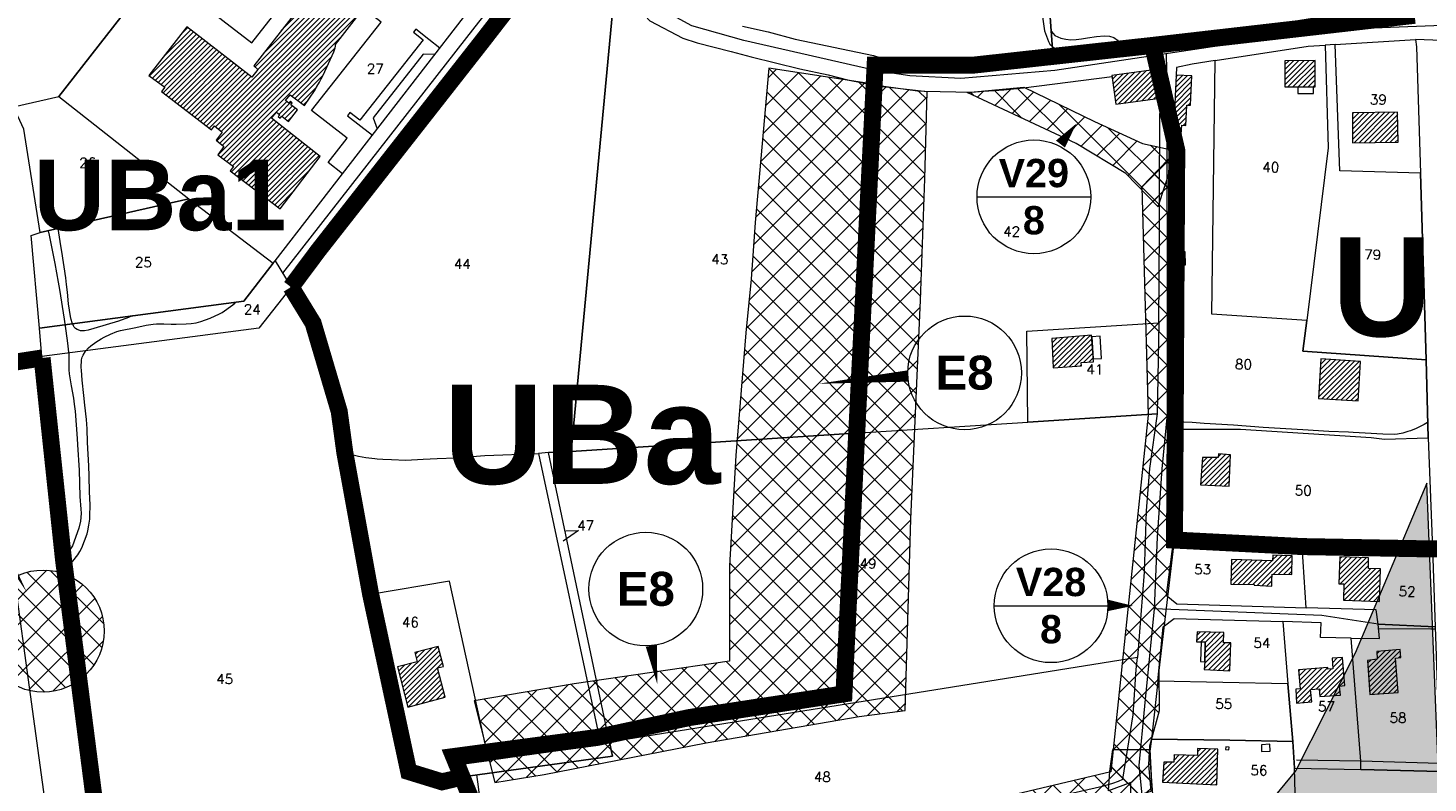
# Model space of a CAD drawing. Header units: metres. Extents: x 578835 to 593571, y 248557 to 255108.
# Tile 108 of 251: x 583233 to 583728, y 252135 to 252401. Entities that reach past the tile are written whole.
import ezdxf

# ---------------------------------------------------------------- set-up
doc = ezdxf.new("R2010")
doc.units = ezdxf.units.M
doc.linetypes.add('CACHEX2', pattern=[0.75, 0.5, -0.25])
doc.linetypes.add('SOLID_LINE', pattern=[0])
for name, color, linetype, lineweight in [('Cad-BATIMENT_BATI_LEGER13', 7, 'SOLID_LINE', 0), ('Cad-BATIMENT_BATI_PRIVE12', 7, 'SOLID_LINE', 0), ('Cad-BATIMENT_BATI_PRIVE12_HACH', 7, 'SOLID_LINE', 0), ('Cad-PARCELLAIRE_PARCELLE1', 250, 'SOLID_LINE', 0), ('Cad-RESEAU_ROUT_AXE_DE_VOIE26', 255, 'SOLID_LINE', 0), ('Cad-RESEAU_ROUT_LIMITE_DE_VOIE_P23', 8, 'SOLID_LINE', 0), ('Cad-TOPONYMIE_DETAIL_PARCELLAIR181', 7, 'SOLID_LINE', 0), ('Cad-TOPONYMIE_NUMERO_DE_PARCELL182', 250, 'SOLID_LINE', 0), ('ER', 192, 'Continuous', 18), ('PLU', 7, 'CACHEX2', 5), ('PPRI global - contour', 152, 'Continuous', 5), ('PPRI global - hachures', 152, 'Continuous', 5)]:
    doc.layers.add(name, color=color, linetype=linetype, lineweight=lineweight)
doc.layers.add('PLU nom', color=7, linetype='Continuous')
doc.styles.get("Standard").update_dxf_attribs({"font": 'arialbd_0.ttf', "height": 50})
doc.styles.add('TEXTSTYLE_45_11', font='txt.shx', dxfattribs={"oblique": 50})

msp = doc.modelspace()

# ---------------------------------------------------------------- hatches: boundary and pattern name
at = {"layer": 'Cad-BATIMENT_BATI_PRIVE12_HACH', "ltscale": 0.4}
h = msp.add_hatch(dxfattribs=at)
h.set_pattern_fill('ANSI31', color=256, scale=0.4, style=0)
h.paths.add_polyline_path([(583324.43, 252375.79), (583326.07, 252377.83), (583331.17, 252374.02), (583334.61, 252379.21), (583335.48, 252380.73), (583336.42, 252382.26), (583337.06, 252383.42), (583337.7, 252384.71), (583341.45, 252393.05), (583341.72, 252393.73), (583341.91, 252394.42), (583342.03, 252394.99), (583342.07, 252395.55), (583351.96, 252408.3), (583347.63, 252411.85), (583347.66, 252412.4), (583347.62, 252412.95), (583347.49, 252413.5), (583347.37, 252414.05), (583347.08, 252414.47), (583346.8, 252414.89), (583346.44, 252415.31), (583345.99, 252415.72), (583345.55, 252416.02), (583345.04, 252416.19), (583344.61, 252416.39), (583344.11, 252416.45), (583343.62, 252416.41), (583343.04, 252416.48), (583342.55, 252416.32), (583342.07, 252416.17), (583337.76, 252419.49), (583313.19, 252388.01), (583314.6, 252386.8), (583312.53, 252384.06), (583295.26, 252397.44), (583289.62, 252401.87), (583276.21, 252384.7), (583281.75, 252380.48), (583280.64, 252378.94), (583298.25, 252365.48), (583299.29, 252366.9), (583302.03, 252364.67), (583299.88, 252361.82), (583302.7, 252359.6), (583300.55, 252356.64), (583306.01, 252352.53), (583304.9, 252350.98), (583322.59, 252337.53), (583336.71, 252356.09), (583319.51, 252369.59), (583321.22, 252371.74), (583322.46, 252370.73), (583321.86, 252370.12), (583322.55, 252369.62), (583323.15, 252370.34), (583325.45, 252368.42), (583328.66, 252372.47), (583326.36, 252374.28), (583326.8, 252374.99), (583326.17, 252375.61), (583325.57, 252374.89)])
h = msp.add_hatch(dxfattribs=at)
h.set_pattern_fill('ANSI31', color=256, scale=0.4, style=0)
h.paths.add_polyline_path([(583688.09, 252380.62), (583688.05, 252389.98), (583677.35, 252389.87), (583677.38, 252380.62)])
h = msp.add_hatch(dxfattribs=at)
h.set_pattern_fill('ANSI31', color=256, scale=0.4, style=0)
h.paths.add_polyline_path([(583633.29, 252376.6), (583631.94, 252386.74), (583616.3, 252384.66), (583617.72, 252374.53)])
h = msp.add_hatch(dxfattribs=at)
h.set_pattern_fill('ANSI31', color=256, scale=0.4, style=0)
h.paths.add_polyline_path([(583644.04, 252374.16), (583644.49, 252384.56), (583638.95, 252384.77), (583638.48, 252374.59), (583638.1, 252367.31), (583638.12, 252364.08), (583640.78, 252363.85), (583641.01, 252367.1), (583642.41, 252367), (583642.8, 252374.17)])
h = msp.add_hatch(dxfattribs=at)
h.set_pattern_fill('ANSI31', color=256, scale=0.4, style=0)
h.paths.add_polyline_path([(583717.34, 252361.1), (583717.2, 252371.68), (583701.22, 252371.46), (583701.2, 252360.87)])
h = msp.add_hatch(dxfattribs=at)
h.set_pattern_fill('ANSI31', color=256, scale=0.4, style=0)
h.paths.add_polyline_path([(583609.73, 252283.57), (583609.11, 252292.88), (583595.03, 252291.81), (583595.57, 252281.38), (583605.57, 252282.1), (583605.39, 252283.32)])
h = msp.add_hatch(dxfattribs=at)
h.set_pattern_fill('ANSI31', color=256, scale=0.4, style=0)
h.paths.add_polyline_path([(583703.29, 252269.75), (583704.02, 252283.64), (583690.09, 252284.59), (583689.2, 252270.58)])
h = msp.add_hatch(dxfattribs=at)
h.set_pattern_fill('ANSI31', color=256, scale=0.4, style=0)
h.paths.add_polyline_path([(583657.66, 252239.63), (583658.14, 252250.71), (583653.91, 252251.02), (583653.86, 252249.69), (583648.24, 252249.78), (583647.58, 252240.02)])
h = msp.add_hatch(dxfattribs=at)
h.set_pattern_fill('ANSI31', color=256, scale=0.4, style=0)
h.paths.add_polyline_path([(583679.81, 252208.37), (583679.99, 252214.97), (583673.14, 252215.18), (583672.97, 252213.27), (583658.51, 252213.73), (583658.25, 252205.02), (583666.5, 252204.82), (583666.52, 252204.59), (583672.72, 252204.34), (583672.8, 252206.34), (583672.86, 252208.57)])
h = msp.add_hatch(dxfattribs=at)
h.set_pattern_fill('ANSI31', color=256, scale=0.4, style=0)
h.paths.add_polyline_path([(583710.77, 252198.82), (583711.12, 252210.43), (583706.91, 252210.53), (583706.92, 252214.32), (583696.76, 252214.59), (583696.4, 252205.08), (583698.13, 252205.11), (583698.03, 252199.31)])
h = msp.add_hatch(dxfattribs=at)
h.set_pattern_fill('ANSI31', color=256, scale=0.4, style=0)
h.paths.add_polyline_path([(583657.92, 252174.34), (583658.25, 252184.28), (583655.68, 252184.29), (583655.8, 252187.87), (583646.38, 252188.2), (583646.18, 252184.62), (583647.83, 252184.65), (583649.23, 252184.54), (583649.07, 252177.61), (583648.89, 252174.81)])
h = msp.add_hatch(dxfattribs=at)
h.set_pattern_fill('ANSI31', color=256, scale=0.4, style=0)
h.paths.add_polyline_path([(583380.84, 252165.04), (583378.16, 252175.4), (583380.18, 252175.9), (583378.34, 252183), (583370.12, 252180.86), (583370.96, 252177.59), (583363.95, 252175.77), (583367.61, 252161.59)])
h = msp.add_hatch(dxfattribs=at)
h.set_pattern_fill('ANSI31', color=256, scale=0.4, style=0)
h.paths.add_polyline_path([(583717.33, 252166.7), (583716.39, 252178.89), (583718.36, 252179.05), (583718.04, 252181.92), (583709.85, 252181.24), (583709.91, 252178.45), (583706.49, 252178.06), (583707.33, 252165.98)])
h = msp.add_hatch(dxfattribs=at)
h.set_pattern_fill('ANSI31', color=256, scale=0.4, style=0)
h.paths.add_polyline_path([(583698.58, 252169.15), (583697.75, 252179.11), (583694.06, 252178.81), (583694.28, 252175.15), (583692.56, 252175), (583692.52, 252175.56), (583682.21, 252174.69), (583682.76, 252168.05), (583681.2, 252167.92), (583681.53, 252162.93), (583686.94, 252163.38), (583686.41, 252167.8), (583689.44, 252168.05), (583689.75, 252165.29), (583696.97, 252165.78), (583696.69, 252168.99)])
h = msp.add_hatch(dxfattribs=at)
h.set_pattern_fill('ANSI31', color=256, scale=0.4, style=0)
h.paths.add_polyline_path([(583653.36, 252134.16), (583653.72, 252146.68), (583646.52, 252146.97), (583646.48, 252144.51), (583638.22, 252144.72), (583638.11, 252142.14), (583634.56, 252142.18), (583634.16, 252135.01)])
at = {"layer": 'ER', "ltscale": 0.4}
h = msp.add_hatch(dxfattribs=at)
h.set_pattern_fill('ANSI37', color=256, scale=2, style=0)
edge = h.paths.add_edge_path()
edge.add_line((583529.75, 252381.93), (583495.15, 252387.24))
edge.add_line((583495.15, 252387.24), (583490.35, 252332.72))
edge.add_line((583490.35, 252332.72), (583488.84, 252312.66))
edge.add_line((583488.84, 252312.66), (583486.94, 252293.74))
edge.add_line((583486.94, 252293.74), (583485.05, 252269.14))
edge.add_line((583485.05, 252269.14), (583483.52, 252250.47))
edge.add_line((583483.52, 252250.47), (583481.25, 252211.48))
edge.add_line((583481.25, 252211.48), (583481.25, 252195.21))
edge.add_line((583481.25, 252195.21), (583481.25, 252177.8))
edge.add_line((583481.25, 252177.8), (583426.32, 252169.85))
edge.add_line((583426.32, 252169.85), (583391.1, 252163.8))
edge.add_line((583391.1, 252163.8), (583398.33, 252134.97))
edge.add_line((583398.33, 252134.97), (583415.77, 252137.74))
edge.add_line((583415.77, 252137.74), (583473.03, 252148.96))
edge.add_line((583473.03, 252148.96), (583527.02, 252158.27))
edge.add_line((583527.02, 252158.27), (583543.21, 252160.38))
edge.add_line((583543.21, 252160.38), (583545.26, 252227.96))
edge.add_line((583545.26, 252227.96), (583548.7, 252305.35))
edge.add_line((583548.7, 252305.35), (583550.22, 252348.12))
edge.add_line((583550.22, 252348.12), (583550.98, 252378.91))
edge.add_line((583550.98, 252378.91), (583530.15, 252381.18))
h = msp.add_hatch(dxfattribs=at)
h.set_pattern_fill('ANSI37', color=256, scale=2, style=0)
h.paths.add_polyline_path([(583585.19, 252380.55), (583610.12, 252368.36), (583627.12, 252360.68), (583639, 252358.05), (583632.6, 252338.57), (583632.64, 252338.27), (583621.22, 252350.09), (583603.64, 252360.61), (583565.17, 252378.63)])
h = msp.add_hatch(dxfattribs=at)
h.set_pattern_fill('ANSI37', color=256, scale=2, style=0)
h.paths.add_polyline_path([(583407.99, 252083.52), (583446.68, 252091.59), (583475.15, 252098.44), (583514.41, 252106.48), (583532.43, 252110.82), (583596.2, 252125.2), (583624.11, 252130.14), (583630.19, 252131.94), (583629.29, 252141.16), (583629.72, 252147.91), (583633.09, 252160.38), (583632.95, 252174.46), (583638.39, 252220.58), (583639.19, 252358.21), (583626.83, 252345.29), (583629.14, 252264.74), (583615.93, 252138.77), (583573.63, 252128.69), (583461.4, 252103.3), (583417.47, 252094.85), (583404.91, 252094.14), (583405.67, 252083.03)])
h = msp.add_hatch(dxfattribs=at)
h.set_pattern_fill('ANSI37', color=256, scale=2, style=0)
edge = h.paths.add_edge_path()
edge.add_arc((583238.82, 252188.43), 21.55, 0, 360)
h = msp.add_hatch(dxfattribs=at)
h.set_pattern_fill('ANSI37', color=256, scale=2, style=0)
h.paths.add_polyline_path([(583622.16, 252146.65), (583629.64, 252146.65), (583630.35, 252132.77), (583630.71, 252112.49), (583630.71, 252094.34), (583641.75, 252064.81), (583634.97, 252056.03), (583620.52, 252057.52), (583613.54, 252006.25), (583609.36, 251960.58), (583611.05, 251949.28), (583592.03, 251948.55), (583599.73, 251970.92), (583611.05, 252032.14), (583613.54, 252059.51), (583614.54, 252064.99), (583578.17, 252064.11), (583604.58, 252079.54), (583621.52, 252091.49), (583622.02, 252109.41), (583623.01, 252130.51), (583623.01, 252134.99), (583615.04, 252132), (583615.54, 252138.97), (583616.58, 252146.66)])
at = {"layer": 'PPRI global - hachures', "ltscale": 0.4}
h = msp.add_hatch(dxfattribs=at)
h.set_pattern_fill('ANSI36', color=256, scale=2, style=0)
h.paths.add_polyline_path([(582959.51, 252148.78), (582953.04, 252144.74), (582953.85, 252136.65), (582960.32, 252125.33), (582972.46, 252110.77), (582986.21, 252098.64), (583005.62, 252098.64), (583012.1, 252086.51), (583020.19, 252071.15), (583037.98, 252059.83), (583049.31, 252059.02), (583073.58, 252057.4), (583105.94, 252057.4), (583135.87, 252061.45), (583154.48, 252063.87), (583186.03, 252062.25), (583198.16, 252056.59), (583216.77, 252032.33), (583232.95, 252001.61), (583239.42, 251991.9), (583249.94, 251979.77), (583284.72, 251956.32), (583322.74, 251940.15), (583369.66, 251932.87), (583520.13, 251936.91), (583555.11, 251936.84), (583586.66, 251931.18), (583642.66, 251926.74), (583671.55, 251926.21), (583703.07, 251929.89), (583741.42, 251935.14), (583737.2, 251999.83), (583727.5, 252240.64), (583702.21, 252180.68), (583681.21, 252139.14), (583673.49, 252129.72), (583662.28, 252121.03), (583631.22, 252110.02), (583614.23, 252100.32), (583577.82, 252091.42), (583473.47, 252069.59), (583402.28, 252054.22), (583319.59, 252063.06), (583272.67, 252069.53), (583245.17, 252064.67), (583228.18, 252062.25), (583209.57, 252074.38), (583179.64, 252096.21), (583140, 252115.62), (583105.21, 252128.56), (583082.56, 252127.75), (583059.91, 252121.28), (583033.21, 252112.38), (583004.9, 252108.34), (582988.72, 252110.77), (582975.63, 252122.11), (582965.92, 252140.71)])

# ---------------------------------------------------------------- linework, layer by layer
at = {"layer": 'Cad-BATIMENT_BATI_LEGER13'}
for points in [[(583687.46, 252378.34), (583687.44, 252380.57), (583682, 252380.56), (583681.93, 252378.33), (583687.46, 252378.34), (583687.46, 252378.34)], [(583687.46, 252378.34), (583687.44, 252380.57), (583682, 252380.56), (583681.93, 252378.33), (583687.46, 252378.34), (583687.46, 252378.34)], [(583642.24, 252317.72), (583642.1, 252322.38), (583638.87, 252322.56), (583638.87, 252317.66), (583642.24, 252317.72), (583642.24, 252317.72)], [(583642.24, 252317.72), (583642.1, 252322.38), (583638.87, 252322.56), (583638.87, 252317.66), (583642.24, 252317.72), (583642.24, 252317.72)], [(583612.61, 252284.69), (583612.11, 252292.57), (583609.16, 252292.33), (583609.64, 252284.57), (583612.61, 252284.69), (583612.61, 252284.69)], [(583612.61, 252284.69), (583612.11, 252292.57), (583609.16, 252292.33), (583609.64, 252284.57), (583612.61, 252284.69), (583612.61, 252284.69)], [(583679.44, 252216.71), (583679.67, 252217.95), (583677.03, 252217.96), (583676.99, 252218.51), (583668.22, 252218.78), (583668.09, 252217.44), (583679.44, 252216.71), (583679.44, 252216.71)], [(583679.44, 252216.71), (583679.67, 252217.95), (583677.03, 252217.96), (583676.99, 252218.51), (583668.22, 252218.78), (583668.09, 252217.44), (583679.44, 252216.71), (583679.44, 252216.71)], [(583649.07, 252177.61), (583649.23, 252184.54), (583647.83, 252184.65), (583647.58, 252177.71), (583649.07, 252177.61), (583649.07, 252177.61)], [(583649.07, 252177.61), (583649.23, 252184.54), (583647.83, 252184.65), (583647.58, 252177.71), (583649.07, 252177.61), (583649.07, 252177.61)], [(583657.53, 252146.43), (583657.69, 252147.45), (583656.53, 252147.58), (583656.36, 252146.56), (583657.53, 252146.43), (583657.53, 252146.43)], [(583657.53, 252146.43), (583657.69, 252147.45), (583656.53, 252147.58), (583656.36, 252146.56), (583657.53, 252146.43), (583657.53, 252146.43)], [(583672.16, 252145.99), (583672.11, 252148.43), (583669.08, 252148.3), (583669.1, 252145.95), (583672.16, 252145.99), (583672.16, 252145.99)], [(583672.16, 252145.99), (583672.11, 252148.43), (583669.08, 252148.3), (583669.1, 252145.95), (583672.16, 252145.99), (583672.16, 252145.99)], [(583385.42, 252136.66), (583385.18, 252138.64), (583378.64, 252137.98), (583379.11, 252135.36), (583379.7, 252135.18), (583385.51, 252135.77), (583385.42, 252136.66), (583385.42, 252136.66)], [(583385.42, 252136.66), (583385.18, 252138.64), (583378.64, 252137.98), (583379.11, 252135.36), (583379.7, 252135.18), (583385.51, 252135.77), (583385.42, 252136.66), (583385.42, 252136.66)]]:
    msp.add_lwpolyline(points, close=True, dxfattribs=at)
at = {"layer": 'Cad-BATIMENT_BATI_PRIVE12'}
msp.add_lwpolyline([(583337.76, 252419.49), (583313.19, 252388.01), (583314.6, 252386.8), (583312.53, 252384.06), (583295.26, 252397.44), (583289.62, 252401.87), (583276.21, 252384.7), (583281.75, 252380.48), (583280.64, 252378.94), (583298.25, 252365.48), (583299.29, 252366.9), (583302.03, 252364.67), (583299.88, 252361.82), (583302.7, 252359.6), (583300.55, 252356.64), (583306.01, 252352.53), (583304.9, 252350.98), (583322.59, 252337.53), (583336.71, 252356.09), (583319.51, 252369.59), (583321.22, 252371.74), (583322.46, 252370.73), (583321.86, 252370.12), (583322.55, 252369.62), (583323.15, 252370.34), (583325.45, 252368.42), (583328.66, 252372.47), (583326.36, 252374.28), (583326.8, 252374.99), (583326.17, 252375.61), (583325.57, 252374.89), (583324.43, 252375.79), (583324.43, 252375.79), (583324.43, 252375.79), (583326.07, 252377.83), (583331.17, 252374.02), (583334.61, 252379.21), (583335.48, 252380.73), (583336.42, 252382.26), (583337.06, 252383.42), (583337.7, 252384.71), (583341.45, 252393.05), (583341.72, 252393.73), (583341.91, 252394.42), (583342.03, 252394.99), (583342.07, 252395.55), (583351.96, 252408.3)], dxfattribs=at)
for points in [[(583688.09, 252380.62), (583688.05, 252389.98), (583677.35, 252389.87), (583677.38, 252380.62), (583688.09, 252380.62), (583688.09, 252380.62)], [(583633.29, 252376.6), (583631.94, 252386.74), (583616.3, 252384.66), (583617.72, 252374.53), (583633.29, 252376.6), (583633.29, 252376.6)], [(583644.04, 252374.16), (583644.49, 252384.56), (583638.95, 252384.77), (583638.48, 252374.59), (583638.1, 252367.31), (583638.12, 252364.08), (583640.78, 252363.85), (583641.01, 252367.1), (583642.41, 252367), (583642.8, 252374.17), (583644.04, 252374.16), (583644.04, 252374.16)], [(583717.34, 252361.1), (583717.2, 252371.68), (583701.22, 252371.46), (583701.2, 252360.87), (583717.34, 252361.1), (583717.34, 252361.1)], [(583609.73, 252283.57), (583609.11, 252292.88), (583595.03, 252291.81), (583595.57, 252281.38), (583605.57, 252282.1), (583605.39, 252283.32), (583609.73, 252283.57), (583609.73, 252283.57)], [(583703.29, 252269.75), (583704.02, 252283.64), (583690.09, 252284.59), (583689.2, 252270.58), (583703.29, 252269.75), (583703.29, 252269.75)], [(583657.66, 252239.63), (583658.14, 252250.71), (583653.91, 252251.02), (583653.86, 252249.69), (583648.24, 252249.78), (583647.58, 252240.02), (583657.66, 252239.63), (583657.66, 252239.63)], [(583679.81, 252208.37), (583679.99, 252214.97), (583673.14, 252215.18), (583672.97, 252213.27), (583658.51, 252213.73), (583658.25, 252205.02), (583666.5, 252204.82), (583666.52, 252204.59), (583672.72, 252204.34), (583672.8, 252206.34), (583672.86, 252208.57), (583672.86, 252208.57), (583679.81, 252208.37), (583679.81, 252208.37)], [(583710.77, 252198.82), (583711.12, 252210.43), (583706.91, 252210.53), (583706.92, 252214.32), (583696.76, 252214.59), (583696.4, 252205.08), (583698.13, 252205.11), (583698.03, 252199.31), (583710.77, 252198.82), (583710.77, 252198.82)], [(583657.92, 252174.34), (583658.25, 252184.28), (583655.68, 252184.29), (583655.8, 252187.87), (583646.38, 252188.2), (583646.18, 252184.62), (583647.83, 252184.65), (583649.23, 252184.54), (583649.07, 252177.61), (583648.89, 252174.81), (583657.92, 252174.34), (583657.92, 252174.34)], [(583380.84, 252165.04), (583378.16, 252175.4), (583380.18, 252175.9), (583378.34, 252183), (583370.12, 252180.86), (583370.96, 252177.59), (583363.95, 252175.77), (583367.61, 252161.59), (583380.84, 252165.04), (583380.84, 252165.04)], [(583717.33, 252166.7), (583716.39, 252178.89), (583718.36, 252179.05), (583718.04, 252181.92), (583709.85, 252181.24), (583709.91, 252178.45), (583706.49, 252178.06), (583707.33, 252165.98), (583717.33, 252166.7), (583717.33, 252166.7)], [(583698.58, 252169.15), (583697.75, 252179.11), (583694.06, 252178.81), (583694.28, 252175.15), (583692.56, 252175), (583692.52, 252175.56), (583682.21, 252174.69), (583682.76, 252168.05), (583681.2, 252167.92), (583681.53, 252162.93), (583686.94, 252163.38), (583686.41, 252167.8), (583689.44, 252168.05), (583689.75, 252165.29), (583696.97, 252165.78), (583696.69, 252168.99), (583698.58, 252169.15), (583698.58, 252169.15)], [(583653.36, 252134.16), (583653.72, 252146.68), (583646.52, 252146.97), (583646.48, 252144.51), (583638.22, 252144.72), (583638.11, 252142.14), (583634.56, 252142.18), (583634.16, 252135.01), (583653.36, 252134.16), (583653.36, 252134.16)]]:
    msp.add_lwpolyline(points, close=True, dxfattribs=at)
at = {"layer": 'Cad-PARCELLAIRE_PARCELLE1'}
for points in [[(583317.34, 252512.09), (583317.04, 252514.74), (583316.84, 252516.17), (583261.64, 252513.79), (583259.8, 252522.12), (583241.9, 252521.29), (583230.27, 252558), (583219.24, 252558.74), (583200.78, 252564.56), (583201.29, 252532.95), (583217.45, 252398.31), (583228.34, 252373.58), (583244.43, 252377.26), (583311.66, 252463.57), (583318.78, 252458.36), (583319.89, 252472.73), (583318.72, 252499.61), (583318.3, 252503.47), (583317.62, 252509.77), (583317.34, 252512.09), (583317.34, 252512.09)], [(583715.51, 252551.78), (583582.95, 252563.02), (583595.59, 252390.73), (583632.23, 252396.14), (583692.26, 252405.71), (583690.53, 252433.43), (583722, 252433.62), (583715.51, 252551.78), (583715.51, 252551.78)], [(583318.78, 252458.36), (583311.66, 252463.57), (583244.43, 252377.26), (583290.24, 252341.06), (583320.07, 252318.36), (583320.74, 252319.2), (583387.34, 252405.13), (583363.73, 252423.33), (583334.91, 252445.78), (583333.77, 252446.69), (583318.78, 252458.36), (583318.78, 252458.36)], [(583440.9, 252417.17), (583453.05, 252403.92), (583464.77, 252397.87), (583469.85, 252396.18), (583481.81, 252393.17), (583488.9, 252391.19), (583506.06, 252387.05), (583516.04, 252384.87), (583522.95, 252383.11), (583533.09, 252381.06), (583523.57, 252258.2), (583425.27, 252251.9), (583440.9, 252417.17), (583440.9, 252417.17)], [(583723.45, 252397.4), (583723.83, 252394.75), (583725.25, 252350.18), (583696.75, 252351.03), (583695.08, 252395.59), (583723.45, 252397.4), (583723.45, 252397.4)], [(583735.28, 252054.28), (583748.44, 252053.71), (583745.91, 252081.02), (583740.7, 252242.11), (583737.02, 252393.96), (583736.26, 252395.12), (583734.92, 252396.35), (583733.64, 252396.91), (583732.63, 252397.04), (583723.45, 252397.4), (583723.83, 252394.75), (583725.25, 252350.18), (583727.21, 252284.23), (583728.03, 252256.65), (583729.49, 252217.43), (583730.47, 252189.87), (583732.26, 252138.86), (583733.61, 252101.06), (583735.28, 252054.28), (583735.28, 252054.28)], [(583685.17, 252298.12), (583651.61, 252300.32), (583652.7, 252389.93), (583685.65, 252395.02), (583691.64, 252395.41), (583692.7, 252359.05), (583685.17, 252298.12), (583685.17, 252298.12)], [(583727.21, 252284.23), (583725.25, 252350.18), (583696.75, 252351.03), (583695.08, 252395.59), (583691.64, 252395.41), (583692.7, 252359.05), (583685.17, 252298.12), (583683.76, 252287.29), (583727.21, 252284.23), (583727.21, 252284.23)], [(583727.21, 252284.23), (583683.76, 252287.29), (583685.17, 252298.12), (583651.61, 252300.32), (583652.7, 252389.93), (583644.64, 252388.7), (583639.06, 252387.45), (583638.95, 252384.77), (583638.48, 252374.59), (583638.1, 252367.31), (583638.12, 252364.08), (583638.38, 252322.41), (583638.59, 252259.78), (583661.67, 252259.7), (583707.83, 252256.76), (583712.57, 252256.26), (583728.03, 252256.65), (583727.21, 252284.23), (583727.21, 252284.23)], [(583523.57, 252258.2), (583586.62, 252262.24), (583586.25, 252294.32), (583632.82, 252297.31), (583633.07, 252329.88), (583633.05, 252345.93), (583633.26, 252367.12), (583633.37, 252375.6), (583633.29, 252376.6), (583631.94, 252386.74), (583616.3, 252384.66), (583616.33, 252384.21), (583585.1, 252380.16), (583578.16, 252379.47), (583571.1, 252378.99), (583566.6, 252378.61), (583550.17, 252379.03), (583547.6, 252379.15), (583533.09, 252381.06), (583523.57, 252258.2), (583523.57, 252258.2)], [(583244.43, 252377.26), (583290.24, 252341.06), (583237.73, 252329.22), (583232.04, 252365.75), (583228.34, 252373.58), (583244.43, 252377.26), (583244.43, 252377.26)], [(583290.24, 252341.06), (583320.07, 252318.36), (583309.74, 252304.9), (583237.5, 252295.43), (583234.6, 252328.17), (583237.73, 252329.22), (583290.24, 252341.06), (583290.24, 252341.06)], [(583238.41, 252285.46), (583237.5, 252295.43), (583309.74, 252304.9), (583320.07, 252318.36), (583320.74, 252319.2), (583326.38, 252309.86), (583315.05, 252295.43), (583238.41, 252285.46), (583238.41, 252285.46)], [(583632.82, 252297.31), (583632.29, 252265.16), (583586.62, 252262.24), (583586.25, 252294.32), (583632.82, 252297.31), (583632.82, 252297.31)], [(583438.86, 252149.25), (583417.31, 252251.45), (583425.27, 252251.9), (583523.57, 252258.2), (583586.62, 252262.24), (583632.29, 252265.16), (583629.52, 252245.87), (583628.39, 252230.84), (583627.64, 252209.26), (583625.29, 252179.08), (583438.86, 252149.25), (583438.86, 252149.25)], [(583729.49, 252217.43), (583714.82, 252218.44), (583683.52, 252218.27), (583676.99, 252218.51), (583668.22, 252218.78), (583637.85, 252219.26), (583635.79, 252219.3), (583638.59, 252259.78), (583661.67, 252259.7), (583707.83, 252256.76), (583712.57, 252256.26), (583728.03, 252256.65), (583729.49, 252217.43), (583729.49, 252217.43)], [(583438.86, 252149.25), (583417.31, 252251.45), (583413.79, 252251.16), (583435.74, 252148.22), (583396.22, 252142.68), (583384.89, 252141.18), (583385.18, 252138.64), (583385.42, 252136.66), (583439.94, 252144.22), (583438.86, 252149.25), (583438.86, 252149.25)], [(583684.83, 252196.65), (583683.52, 252218.27), (583676.99, 252218.51), (583668.22, 252218.78), (583637.85, 252219.26), (583635.49, 252201.11), (583639.21, 252198.07), (583684.83, 252196.65), (583684.83, 252196.65)], [(583684.83, 252196.65), (583683.52, 252218.27), (583714.82, 252218.44), (583729.49, 252217.43), (583730.47, 252189.87), (583710.28, 252190.86), (583709.61, 252195.93), (583684.83, 252196.65), (583684.83, 252196.65)], [(583385.42, 252136.66), (583385.18, 252138.64), (583384.89, 252141.18), (583396.22, 252142.68), (583382.36, 252206.07), (583354.48, 252201.4), (583352.61, 252201.03), (583367.95, 252138.66), (583379.11, 252135.36), (583379.7, 252135.18), (583385.51, 252135.77), (583385.42, 252136.66), (583385.42, 252136.66)], [(583632.5, 252170.76), (583634.37, 252189.87), (583638.24, 252192.87), (583676.65, 252191.84), (583678.41, 252169.8), (583632.5, 252170.76), (583632.5, 252170.76)], [(583700.8, 252185.94), (583689.99, 252186.16), (583690.22, 252191.3), (583676.65, 252191.84), (583678.41, 252169.8), (583680.19, 252149.44), (583680.81, 252140.02), (583704.18, 252139.52), (583704.18, 252142.53), (583700.8, 252185.94), (583700.8, 252185.94)], [(583700.8, 252185.94), (583710.79, 252185.77), (583710.28, 252190.86), (583730.47, 252189.87), (583732.26, 252138.86), (583704.18, 252139.52), (583704.18, 252142.53), (583700.8, 252185.94), (583700.8, 252185.94)], [(583438.86, 252149.25), (583439.94, 252144.22), (583385.42, 252136.66), (583385.51, 252135.77), (583395.19, 252099.68), (583397.34, 252086.71), (583524.84, 252113.62), (583613.01, 252133.7), (583616.56, 252134.66), (583618.64, 252135.39), (583620.15, 252136.07), (583623.84, 252158.89), (583624.9, 252174.82), (583625.29, 252179.08), (583438.86, 252149.25), (583438.86, 252149.25)], [(583680.19, 252149.44), (583678.41, 252169.8), (583632.5, 252170.76), (583630.25, 252150.29), (583657.98, 252149.93), (583680.19, 252149.44), (583680.19, 252149.44)], [(583680.81, 252140.02), (583680.19, 252149.44), (583657.98, 252149.93), (583630.25, 252150.29), (583629.52, 252145.22), (583630.85, 252127.37), (583681.1, 252126.66), (583680.81, 252140.02), (583680.81, 252140.02)], [(583681.47, 252107.41), (583681.1, 252126.66), (583680.81, 252140.02), (583704.18, 252139.52), (583732.26, 252138.86), (583733.61, 252101.06), (583681.54, 252102.63), (583681.47, 252107.41), (583681.47, 252107.41)]]:
    msp.add_lwpolyline(points, close=True, dxfattribs=at)
for points in [[(583485.77, 252402.08), (583494.84, 252400.05), (583504.45, 252397.5), (583532.13, 252391.68), (583534.67, 252390.88), (583538.44, 252390.2), (583543.12, 252389.37), (583545.89, 252388.82), (583551.17, 252388.7), (583554.82, 252388.44), (583558.54, 252388.31), (583562.01, 252388.15), (583565.79, 252388.36), (583570.22, 252388.5), (583572.86, 252388.61), (583575.89, 252388.75), (583577.45, 252388.88), (583580.22, 252389.23), (583583, 252389.57), (583586.28, 252389.73), (583592.41, 252390.36), (583595.59, 252390.73), (583582.95, 252563.02)], [(583440.9, 252417.17), (583425.27, 252251.9), (583417.31, 252251.45), (583413.79, 252251.16), (583435.74, 252148.22), (583396.22, 252142.68), (583382.36, 252206.07), (583354.48, 252201.4), (583354.48, 252201.4), (583354.48, 252201.4), (583350.19, 252220.11), (583345.93, 252246.5), (583344.39, 252259.98), (583343.39, 252266.02), (583336.79, 252290.88), (583333.38, 252299.08), (583326.38, 252309.86), (583415.39, 252424.63)], [(583395.19, 252099.68), (583385.51, 252135.77), (583385.51, 252135.77), (583385.51, 252135.77), (583379.7, 252135.18), (583379.11, 252135.36), (583367.95, 252138.66), (583352.61, 252201.03), (583354.48, 252201.4), (583350.19, 252220.11), (583345.93, 252246.5), (583344.39, 252259.98), (583343.39, 252266.02), (583336.79, 252290.88), (583333.38, 252299.08), (583326.38, 252309.86), (583315.05, 252295.43), (583238.41, 252285.46), (583242.97, 252237.69), (583266.89, 252050.86)]]:
    msp.add_lwpolyline(points, dxfattribs=at)
at = {"layer": 'Cad-RESEAU_ROUT_AXE_DE_VOIE26'}
msp.add_line((583215.04, 252305.79), (583250.51, 252047.15), dxfattribs=at)
for points in [[(583352.1, 252569.81), (583357.22, 252543.27), (583362.9, 252522.65), (583369.83, 252505.34), (583378.23, 252494.83), (583394.17, 252482.36), (583412.45, 252465.51), (583413.8, 252445.38), (583408.85, 252427.34), (583396.62, 252408.56), (583391.31, 252401.87), (583323.38, 252314.78)], [(583352.1, 252569.81), (583357.22, 252543.27), (583362.9, 252522.65), (583369.83, 252505.34), (583378.23, 252494.83), (583394.17, 252482.36), (583412.45, 252465.51), (583413.8, 252445.38), (583408.85, 252427.34), (583396.62, 252408.56), (583391.31, 252401.87), (583323.38, 252314.78)], [(583736.07, 252402.37), (583693.34, 252400.73), (583679.21, 252398.88), (583640.82, 252393.13), (583596.14, 252386.36), (583562.97, 252383.55), (583544.92, 252384.49), (583533.23, 252386.27), (583486.31, 252396.96), (583467.96, 252402.22), (583456.05, 252408.64), (583446.99, 252419.41), (583439.18, 252429.73), (583429.07, 252444.1), (583413.8, 252445.38)], [(583635.47, 252392.32), (583635.6, 252386.53), (583635.74, 252319.29), (583635.74, 252265.05), (583633.93, 252245.73), (583632.26, 252221.58), (583631.25, 252196.3)], [(583631.25, 252196.3), (583627.77, 252161.87), (583625.83, 252140.98), (583627.19, 252127.17)], [(583710.28, 252190.82), (583690.39, 252193.96), (583631.25, 252196.3)]]:
    msp.add_lwpolyline(points, dxfattribs=at)
at = {"layer": 'Cad-RESEAU_ROUT_LIMITE_DE_VOIE_P23'}
for points in [[(583321.07, 252407.18), (583300.57, 252423.02), (583292.05, 252412.05), (583312.55, 252396.19), (583321.07, 252407.18)], [(583344.52, 252349.95), (583339.46, 252353.94), (583346.19, 252362.46), (583333.57, 252372.25), (583358.16, 252403.44), (583352, 252408.29), (583363.74, 252423.35)], [(583591.79, 252405.36), (583592.51, 252400.42), (583593.89, 252396.6), (583594.35, 252395.67), (583596.03, 252394.3), (583596.47, 252394.21), (583599, 252394.2), (583601.81, 252394.42), (583608.19, 252395.2), (583610.68, 252395.29), (583611.48, 252395.3), (583613.11, 252394.82), (583613.92, 252394.24), (583614.47, 252393.49)], [(583378.93, 252394.34), (583375.06, 252397.35), (583370.45, 252401.04), (583369.59, 252399.93), (583373, 252397.19), (583350.68, 252368.82), (583347.17, 252371.59), (583346.3, 252370.43), (583350.99, 252366.74), (583355.12, 252363.61)], [(583594.91, 252400.23), (583596.14, 252398.81), (583598.28, 252397.82), (583600.02, 252397.45), (583601.82, 252397.3), (583603.7, 252397.4), (583605.56, 252397.61), (583607.68, 252397.91), (583610.88, 252398.41), (583613.52, 252398.69), (583615.47, 252398.57), (583616.99, 252398.1), (583618.23, 252397.07), (583619.82, 252394.89), (583620.65, 252394.41)], [(583377.14, 252392.03), (583373.09, 252392.19), (583355.34, 252369.71), (583356.83, 252365.83)], [(583240.62, 252329.83), (583240.91, 252328.24), (583242.91, 252318.29), (583244.19, 252311.65), (583244.65, 252309.05), (583246.28, 252298.6), (583246.64, 252296.09), (583247.33, 252291.04), (583247.89, 252285.98), (583247.96, 252283.31), (583247.95, 252280.66), (583248.04, 252279.32), (583248.72, 252275), (583249.51, 252270.68), (583249.84, 252268.52), (583250.11, 252266.11), (583250.86, 252256.47), (583251.02, 252254.24), (583251.53, 252245.29), (583251.84, 252236.01), (583252.18, 252231.54), (583252.22, 252230.06), (583252.16, 252228.56), (583252, 252227.29), (583251.42, 252224.78), (583249.17, 252218.5), (583246.01, 252213.77)], [(583270.27, 252299.73), (583269, 252299.23), (583265.46, 252297.9), (583261.09, 252296.6), (583256.73, 252295.31), (583254.79, 252294.71), (583253.47, 252294.45), (583253.01, 252294.44), (583252.07, 252294.52), (583251.17, 252294.77), (583250.85, 252294.89), (583250.26, 252295.27), (583249.79, 252295.78), (583249.5, 252296.27), (583249.06, 252297.33), (583248.74, 252298.44), (583248.49, 252299.55), (583247.79, 252304.04), (583247.4, 252308.13), (583247.12, 252310.87), (583246.81, 252313.19), (583245.4, 252322.5), (583245.08, 252324.54), (583244.09, 252330.62)], [(583246.58, 252209.38), (583247.59, 252210.8), (583249.35, 252213.07), (583251.07, 252215.37), (583251.82, 252216.58), (583252.44, 252217.78), (583253.49, 252220.26), (583254.34, 252222.82), (583254.6, 252223.84), (583255.01, 252225.89), (583255.28, 252227.95), (583255.37, 252228.96), (583255.45, 252232.97), (583255.19, 252237.61), (583255.09, 252243.08), (583255, 252246.74), (583254.5, 252254.98), (583254.32, 252259.87), (583254.16, 252263.13), (583253.57, 252268.23), (583253.16, 252271.63), (583252.61, 252276.99), (583252.36, 252280.58), (583252.31, 252281.49), (583252.39, 252284.27), (583252.61, 252285.15), (583252.91, 252285.91), (583253.76, 252287.27), (583254.85, 252288.48), (583255.67, 252289.19), (583257.44, 252290.48), (583259.31, 252291.62), (583260.38, 252292.22), (583262.57, 252293.29), (583264.85, 252294.19), (583266.16, 252294.58), (583271.51, 252295.69), (583275.17, 252296.5), (583277.64, 252296.87), (583278.92, 252296.94), (583281.48, 252296.9), (583284.05, 252296.86), (583285.81, 252296.87), (583289.34, 252296.9), (583291.09, 252297.03), (583292.83, 252297.29), (583294.54, 252297.72), (583297.87, 252298.93), (583301.1, 252300.43), (583302.09, 252300.97), (583305.77, 252303.63), (583306.51, 252304.26), (583306.85, 252304.56)], [(583727.89, 252262.15), (583727.69, 252262.04), (583726.55, 252261.4), (583723.69, 252260.01), (583721.73, 252259.18), (583720.84, 252258.87), (583719.03, 252258.33), (583717.17, 252257.99), (583716.14, 252257.9), (583712.01, 252257.95), (583705.72, 252258.33), (583701.52, 252258.6), (583699.79, 252258.68), (583692.85, 252258.94), (583683.67, 252259.56), (583669.74, 252260.38), (583659.28, 252261.13), (583648.9, 252261.69), (583644.6, 252262.06), (583641.73, 252262.22), (583641, 252262.23), (583638.7, 252261.99)], [(583345.36, 252251.58), (583347.83, 252250.76), (583350.18, 252250.16), (583352.84, 252249.78), (583356.02, 252249.32), (583356.82, 252249.26), (583358.82, 252249.13), (583361.83, 252249.03), (583366.94, 252248.82), (583372.99, 252249.19), (583377.95, 252249.36), (583384.49, 252249.67), (583394.8, 252250.4), (583413.82, 252251.2)], [(583730.47, 252189.05), (583728.9, 252189.06), (583710.48, 252189.27)], [(583681.44, 252142.98), (583704.21, 252142.55), (583731.93, 252141.76)], [(583407.42, 252088.98), (583405.58, 252089.22), (583403.75, 252090.45), (583402.6, 252091.59), (583401.14, 252093.7), (583399.8, 252097.05), (583399.18, 252099.76), (583396.07, 252111.35), (583394.89, 252117.16), (583393.82, 252123.11), (583392.36, 252135.14), (583392.04, 252137.66)]]:
    msp.add_lwpolyline(points, dxfattribs=at)
at = {"layer": 'Cad-TOPONYMIE_DETAIL_PARCELLAIR181'}
msp.add_lwpolyline([(583423.4, 252223.87), (583427.85, 252223.91), (583422.47, 252220.23), (583422.47, 252220.23)], dxfattribs=at)
at = {"layer": 'ER', "ltscale": 0.4}
for points in [[(583529.75, 252381.93), (583495.15, 252387.24), (583490.35, 252332.72), (583488.84, 252312.66), (583486.94, 252293.74), (583485.05, 252269.14), (583483.52, 252250.47), (583481.25, 252211.48), (583481.25, 252195.21), (583481.25, 252177.8), (583426.32, 252169.85), (583391.1, 252163.8), (583398.33, 252134.97), (583415.77, 252137.74), (583473.03, 252148.96), (583527.02, 252158.27), (583543.21, 252160.38), (583545.26, 252227.96), (583548.7, 252305.35), (583550.22, 252348.12), (583550.98, 252378.91), (583530.15, 252381.18)], [(583585.19, 252380.55), (583610.12, 252368.36), (583627.12, 252360.68), (583639, 252358.05), (583639, 252358.05), (583632.6, 252338.57), (583632.64, 252338.27), (583621.22, 252350.09), (583603.64, 252360.61), (583565.17, 252378.63), (583565.17, 252378.63), (583585.19, 252380.55)], [(583568.64, 252341.79), (583608.8, 252341.79)], [(583574.72, 252197.36), (583614.87, 252197.36)], [(583623.01, 252130.51), (583623.01, 252134.99), (583615.04, 252132), (583615.54, 252138.97), (583616.58, 252146.66), (583622.16, 252146.65), (583629.64, 252146.65), (583630.35, 252132.77)]]:
    msp.add_lwpolyline(points, dxfattribs=at)
for points in [[(583603.76, 252367.69, 0, 4, 0), (583598.11, 252360.43, 6, 6, 0)], [(583512.52, 252275.77, 0, 4, 0), (583544.39, 252278.52, 6, 6, 0)], [(583233.14, 252201.98, 0, 4, 0), (583220.51, 252224.53, 6, 6, 0)], [(583623.69, 252197.35, 0, 4, 0), (583614.96, 252197.49, 6, 6, 0)], [(583455.73, 252169.68, 0, 4, 0), (583453.62, 252183.23, 6, 6, 0)]]:
    msp.add_lwpolyline(points, format="xyseb", dxfattribs=at)
msp.add_lwpolyline([(583407.99, 252083.52), (583446.68, 252091.59), (583475.15, 252098.44), (583514.41, 252106.48), (583532.43, 252110.82), (583596.2, 252125.2), (583624.11, 252130.14), (583630.19, 252131.94), (583629.29, 252141.16), (583629.72, 252147.91), (583633.09, 252160.38), (583632.95, 252174.46), (583638.39, 252220.58), (583639.19, 252358.21), (583626.83, 252345.29), (583629.14, 252264.74), (583615.93, 252138.77), (583573.63, 252128.69), (583461.4, 252103.3), (583417.47, 252094.85), (583404.91, 252094.14), (583405.67, 252083.03)], close=True, dxfattribs=at)
for centre, radius in [((583588.72, 252341.79), 20.08), ((583564.25, 252279.62), 20.08), ((583451.67, 252203.26), 20.08), ((583594.8, 252197.36), 20.08), ((583238.82, 252188.43), 21.55)]:
    msp.add_circle(centre, radius, dxfattribs=at)
at = {"layer": 'PLU', "color": 7, "ltscale": 2, "const_width": 6}
for points in [[(583326.37, 252309.93), (583336.01, 252322.86), (583393.88, 252396.69), (583416.45, 252425.84), (583414.63, 252437.49), (583412.88, 252455.63), (583412.88, 252455.63), (583411.5, 252466.63), (583397.74, 252478.46), (583379.58, 252494.13), (583374.04, 252500.31), (583361.77, 252511.11), (583318.3, 252503.47)], [(583630.64, 252395.27), (583630.64, 252395.27), (583723.2, 252405.91)], [(583396.17, 252059.96), (583409.87, 252062.36), (583409.02, 252088.76), (583397.08, 252111.75), (583383.81, 252144.11), (583434.54, 252150.87), (583466.95, 252157.87), (583521.64, 252166.25), (583521.64, 252166.25), (583526.29, 252261.15), (583532.66, 252388.33), (583567.6, 252388.33), (583630.64, 252395.27)], [(583630.64, 252395.27), (583639.19, 252358.21), (583638.61, 252259.78), (583638.39, 252220.58), (583683.52, 252218.27), (583729.49, 252217.43), (583748.2, 252217.4), (583750.46, 252186.44), (583770.12, 252173.37), (583829.32, 252170.73), (583911.07, 252166.33), (583920.97, 252174.63), (583919.02, 252372.03)], [(583219.59, 252304.93), (583220.89, 252282.18), (583238.46, 252284.89)]]:
    msp.add_lwpolyline(points, dxfattribs=at)
at = {"layer": 'PLU', "ltscale": 2, "const_width": 6}
for points in [[(583326.37, 252309.93), (583334.18, 252297.17), (583343.39, 252266.02), (583345.36, 252251.58), (583354.49, 252201.41), (583367.94, 252138.8), (583379.7, 252135.18), (583386.79, 252136.85)], [(583238.46, 252284.89), (583246.01, 252213.77), (583264.02, 252073.25)]]:
    msp.add_lwpolyline(points, dxfattribs=at)
at = {"layer": 'PPRI global - contour'}
msp.add_lwpolyline([(583737.2, 251999.83), (583727.5, 252240.64), (583702.21, 252180.68), (583681.21, 252139.14), (583681.21, 252139.14), (583673.49, 252129.72), (583662.28, 252121.03), (583631.22, 252110.02), (583614.23, 252100.32), (583577.82, 252091.42), (583473.47, 252069.59), (583402.28, 252054.22), (583319.59, 252063.06), (583272.67, 252069.53), (583245.17, 252064.67), (583228.18, 252062.25)], dxfattribs=at).dxf.unprotected_set("ltscale", 0)

# ---------------------------------------------------------------- texts
at = {"layer": 'Cad-TOPONYMIE_NUMERO_DE_PARCELL182', "style": 'TEXTSTYLE_45_11'}
for s, p in [('27', (583353.14, 252385.32)), ('39', (583707.36, 252374.42)), ('26', (583251.57, 252352.11)), ('40', (583669.39, 252350.53)), ('42', (583577.85, 252327.83)), ('79', (583705.38, 252319.65)), ('25', (583271.22, 252316.96)), ('44', (583383.87, 252316.38)), ('43', (583474.81, 252318.01)), ('24', (583309.7, 252300.33)), ('80', (583659.74, 252280.94)), ('41', (583607.26, 252279.13)), ('50', (583680.85, 252236.34)), ('47', (583427.43, 252223.99)), ('49', (583527.13, 252210.57)), ('53', (583645.33, 252208.51)), ('52', (583717.53, 252200.71)), ('46', (583365.5, 252189.83)), ('54', (583666.26, 252182.5)), ('45', (583299.95, 252169.77)), ('55', (583652.77, 252160.98)), ('57', (583689.07, 252160.05)), ('58', (583714.34, 252156.08)), ('56', (583665.2, 252137.49)), ('48', (583511, 252135.21))]:
    msp.add_text(s, height=3.491, rotation=359.5887, dxfattribs=at).set_placement(p)
at = {"layer": 'ER', "ltscale": 0.4, "width": 16.8329, "attachment_point": 5}
for s, insert, char_height in [('V29\\P8', (583588.72, 252341.79), 10), ('E8', (583564.25, 252279.62), 12), ('E8', (583451.67, 252203.26), 12), ('V28\\P8', (583594.8, 252197.36), 10)]:
    msp.add_mtext(s, dxfattribs=dict(at, insert=insert, char_height=char_height))
at = {"layer": 'PLU nom', "width": 195.3422, "attachment_point": 2}
for s, insert, char_height in [('{\\fArial|b1|i0|c238|p34;UBa}1', (583280.12, 252354.97), 25), ('UDb2', (583757.84, 252327.54), 35), ('UBa', (583429.16, 252275.41), 35)]:
    msp.add_mtext(s, dxfattribs=dict(at, insert=insert, char_height=char_height))

doc.saveas('drawing.dxf')
